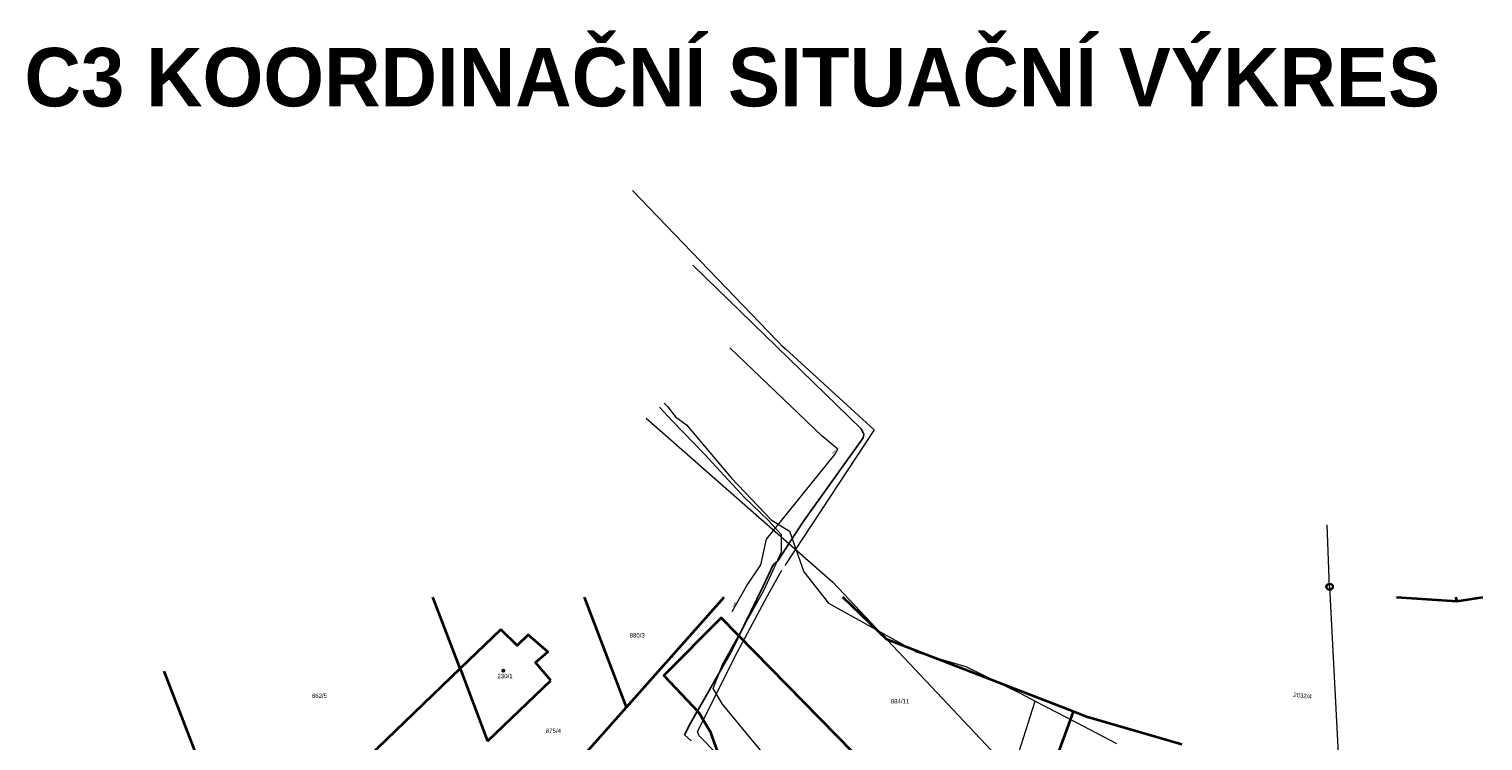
# Model space of a CAD drawing. Header units: millimetres. Extents: x -526943 to -525788, y -1144876 to -1129089.
# Tile 131 of 134: x -526928 to -526729, y -1129186 to -1129089. Entities that reach past the tile are written whole.
import ezdxf
from ezdxf.enums import TextEntityAlignment as Align

# ---------------------------------------------------------------- set-up
doc = ezdxf.new("R2010")
doc.units = ezdxf.units.MM
doc.header["$LTSCALE"] = 12
for name, color, linetype in [('BUDOVY', 7, 'Continuous'), ('ISa_Vodovod', 6, 'VODA_PITNA_PODZ'), ('Parc. č.', 170, 'Continuous')]:
    doc.layers.add(name, color=color, linetype=linetype)
for name, color, linetype, lineweight in [('IS_plynovod STL GridServices', 6, 'PLYN_POTRUBI_ST_PODZ', 0), ('IS_sdelovaci - nezamer poloha CETIN', 132, 'EL_VEDENI_SLABOPROUD_PODZ', 0), ('IS_sdelovací CETIN', 6, 'EL_VEDENI_SLABOPROUD_PODZ', 0), ('ISa_destova_kanalizace', 6, 'KANALIZACE_DESTOVA_PODZ', 0), ('ISa_plyn_podzem_STL', 6, 'PLYN_POTRUBI_ST_PODZ', 0), ('KN tlusta', 170, 'Continuous', 35), ('tlusta', 7, 'Continuous', 15)]:
    doc.layers.add(name, color=color, linetype=linetype, lineweight=lineweight)
doc.layers.add('netisk', color=30, linetype='Continuous', plot=False)
doc.styles.add('laplan', font='txt', dxfattribs={"height": 0.002})
doc.styles.add('laplan N', font='txt')
doc.linetypes.add('EL_VEDENI_SLABOPROUD_PODZ', pattern='A,10,-30,[116,CADKON.SHX,S=5,R=0,X=0,Y=0],-35,10,-10', length=95)
doc.linetypes.add('KANALIZACE_DESTOVA_PODZ', pattern='A,35,-15,[102,CADKON.SHX,S=5,R=0,X=0,Y=5],-5,[106,CADKON.SHX,S=5,R=0,X=10,Y=0],30,-15', length=100)
doc.linetypes.add('PLYN_POTRUBI_ST_PODZ', pattern='A,35,-15,[113,CADKON.SHX,S=5,R=0,X=0,Y=0],-50', length=100)
doc.linetypes.add('VODA_PITNA_PODZ', pattern='A,35,-15,[117,CADKON.SHX,S=1.25,R=0,X=0,Y=0],-50', length=100)

# ---------------------------------------------------------------- blocks, each defined once
blk = doc.blocks.new('4$02')
at = {"layer": 'BUDOVY', "color": 7, "linetype": 'Continuous'}
blk.add_circle((-0.01, 0), 0.175, dxfattribs=at)

msp = doc.modelspace()

# ---------------------------------------------------------------- linework, layer by layer
at = {"layer": 'IS_plynovod STL GridServices', "ltscale": 0.002, "flags": 128}
msp.add_lwpolyline([(-526831.508, -1129168.486), (-526829.555, -1129164.984), (-526827.617, -1129162.087), (-526826.83, -1129158.576), (-526817.461, -1129146.951), (-526817.055, -1129146.225), (-526819.252, -1129144.41), (-526831.821, -1129132.386)], dxfattribs=at)
at = {"layer": 'IS_sdelovaci - nezamer poloha CETIN', "ltscale": 0.002, "flags": 128}
for points in [[(-526843.299, -1129142.014), (-526817.731, -1129164.455), (-526784.842, -1129199.367), (-526773.49, -1129211.3)], [(-526793.112, -1129228.571), (-526814.511, -1129203.664), (-526823.512, -1129192.439), (-526828.769, -1129186.089), (-526832.868, -1129181.17), (-526834.116, -1129179.023), (-526832.868, -1129175.714), (-526827.165, -1129165.483), (-526824.759, -1129160.296), (-526824.759, -1129157.97), (-526826.541, -1129156.002), (-526829.838, -1129152.855), (-526835.363, -1129146.862), (-526839.72, -1129142.35), (-526841.489, -1129140.496)], [(-526793.112, -1129228.571), (-526793.076, -1129227.558), (-526793.144, -1129221.707), (-526793.207, -1129216.336), (-526795.267, -1129198.011), (-526795.163, -1129196.807), (-526790.056, -1129180.754)]]:
    msp.add_lwpolyline(points, dxfattribs=at)
at = {"layer": 'IS_sdelovací CETIN', "ltscale": 0.003, "flags": 128}
for points in [[(-526840.821, -1129139.936), (-526840.39, -1129140.39)], [(-526840.821, -1129139.936), (-526840.39, -1129140.39), (-526839.26, -1129141.82), (-526837.77, -1129142.89), (-526831.62, -1129150.21), (-526826.17, -1129155.93), (-526823.68, -1129157.46), (-526821.73, -1129163.04), (-526818.36, -1129167.34), (-526806.27, -1129174.03), (-526799.54, -1129175.99), (-526792.02, -1129179.71), (-526790.056, -1129180.754)], [(-526790.056, -1129180.754), (-526784.38, -1129183.69), (-526778.916, -1129186.548)]]:
    msp.add_lwpolyline(points, dxfattribs=at)
at = {"layer": 'ISa_destova_kanalizace', "ltscale": 0.002}
for p, q in [((-526749.746, -1129165.083), (-526750.108, -1129156.615)), ((-526748.239, -1129193.184), (-526749.74, -1129165.09))]:
    msp.add_line(p, q, dxfattribs=at)
for radius in [0.5, 0.35]:
    msp.add_circle((-526749.746, -1129165.083), radius, dxfattribs=at)
at = {"layer": 'ISa_plyn_podzem_STL', "ltscale": 0.002}
for p, q in [((-526824.27, -1129132.55), (-526845.17, -1129110.824)), ((-526812.071, -1129143.578), (-526824.741, -1129132.061)), ((-526812.071, -1129143.578), (-526824.314, -1129162.167)), ((-526824.77, -1129162.86), (-526826.72, -1129166.36)), ((-526826.72, -1129166.36), (-526831.2, -1129174.74)), ((-526831.2, -1129174.74), (-526836.28, -1129184.9)), ((-526836.03, -1129185.49), (-526836.28, -1129184.9)), ((-526836.03, -1129185.49), (-526801.21, -1129220.86))]:
    msp.add_line(p, q, dxfattribs=at)
at = {"layer": 'ISa_Vodovod', "ltscale": 0.002}
for p, q in [((-526836.902, -1129121.054), (-526813.846, -1129143.448)), ((-526813.486, -1129144.168), (-526813.846, -1129143.448)), ((-526813.596, -1129144.678), (-526821.848, -1129156.227)), ((-526813.596, -1129144.678), (-526813.486, -1129144.168)), ((-526821.848, -1129156.227), (-526825.27, -1129161.54)), ((-526825.91, -1129162.07), (-526825.27, -1129161.54)), ((-526825.91, -1129162.07), (-526827.23, -1129164.89)), ((-526827.23, -1129164.89), (-526831.69, -1129174.1)), ((-526831.69, -1129174.1), (-526837.24, -1129183.78)), ((-526837.24, -1129183.78), (-526838.06, -1129185.35)), ((-526837.14, -1129186.2), (-526838.06, -1129185.35))]:
    msp.add_line(p, q, dxfattribs=at)
at = {"layer": 'KN tlusta', "linetype": 'Continuous'}
for p, q in [((-526868.76, -1129176.3), (-526872.48, -1129166.495)), ((-526845.99, -1129181.57), (-526851.723, -1129166.495)), ((-526845.99, -1129181.57), (-526832.599, -1129166.495)), ((-526740.592, -1129166.495), (-526732.28, -1129167.08)), ((-526732.28, -1129167.08), (-526732.483, -1129166.495)), ((-526732.28, -1129167.08), (-526728.768, -1129166.495)), ((-526863.18, -1129170.93), (-526868.76, -1129176.3)), ((-526898.38, -1129204.81), (-526909.288, -1129176.639)), ((-526868.76, -1129176.3), (-526898.38, -1129204.81)), ((-526868.76, -1129176.3), (-526865, -1129186.23)), ((-526865, -1129186.23), (-526856.36, -1129177.9)), ((-526860.55, -1129197.96), (-526845.99, -1129181.57)), ((-526785.3, -1129183.46), (-526789.24, -1129194.12)), ((-526784.84, -1129182.18), (-526785.3, -1129183.46))]:
    msp.add_line(p, q, dxfattribs=at)
for points in [[(-526784.84, -1129182.18), (-526810.35, -1129172.29), (-526816.361, -1129166.495)], [(-526805.93, -1129197), (-526833.05, -1129169.35), (-526840.87, -1129177.25), (-526836.08, -1129182.3), (-526834.54, -1129184.9), (-526833.51, -1129187.75), (-526833.15, -1129190.39), (-526833.46, -1129192.61), (-526833.62, -1129193.74), (-526834.83, -1129196.52), (-526837.07, -1129199.23), (-526842.39, -1129202.1), (-526849.11, -1129204.43), (-526872.69, -1129212.59), (-526889.31, -1129225.28), (-526884.05, -1129241.2), (-526874.95, -1129268.75), (-526873.8, -1129270.39), (-526858.19, -1129286.41)], [(-526856.36, -1129177.9), (-526858.46, -1129175.46), (-526856.75, -1129173.99), (-526859.43, -1129171.66), (-526860.93, -1129173.15), (-526863.18, -1129170.93)], [(-526770, -1129186.68), (-526783.01, -1129182.89), (-526784.84, -1129182.18)]]:
    msp.add_lwpolyline(points, dxfattribs=at)

# ---------------------------------------------------------------- block references
at = {"layer": 'tlusta', "linetype": 'Continuous'}
msp.add_blockref('4$02', (-526862.829, -1129176.57), dxfattribs=at)

# ---------------------------------------------------------------- texts
at = {"layer": 'IS_plynovod STL GridServices', "linetype": 'Continuous', "ltscale": 0.002, "char_height": 0.2, "attachment_point": 7, "line_spacing_factor": 0.8, "style": 'laplan'}
for insert, rotation in [((-526817.729, -1129146.958), 50.30732), ((-526831.329, -1129167.904), 61.90061)]:
    msp.add_mtext('PE/90', dxfattribs=dict(at, insert=insert, rotation=rotation))
at = {"layer": 'netisk', "insert": (-526928.388, -1129091.293), "char_height": 8, "attachment_point": 1, "style": 'laplan N'}
msp.add_mtext_dynamic_manual_height_columns('{\\fMaison Neue|b1|i0|c238|p34;C3 KOORDINAČNÍ SITUAČNÍ VÝKRES}', width=5545.81543, gutter_width=500, heights=[0], dxfattribs=at)
at = {"layer": 'Parc. č.', "style": 'laplan'}
for s, p in [('880/3', (-526844.523, -1129172.031)), ('230/1', (-526862.608, -1129177.612)), ('862/5', (-526888.01, -1129180.31)), ('884/11', (-526808.547, -1129181.062)), ('875/4', (-526855.991, -1129185.112))]:
    msp.add_text(s, height=0.6, dxfattribs=at).set_placement(p, align=Align.CENTER)
msp.add_text('2032/4', height=0.6, rotation=353.55689, dxfattribs=at).set_placement((-526753.488, -1129180.303), align=Align.CENTER)

doc.saveas('drawing.dxf')
